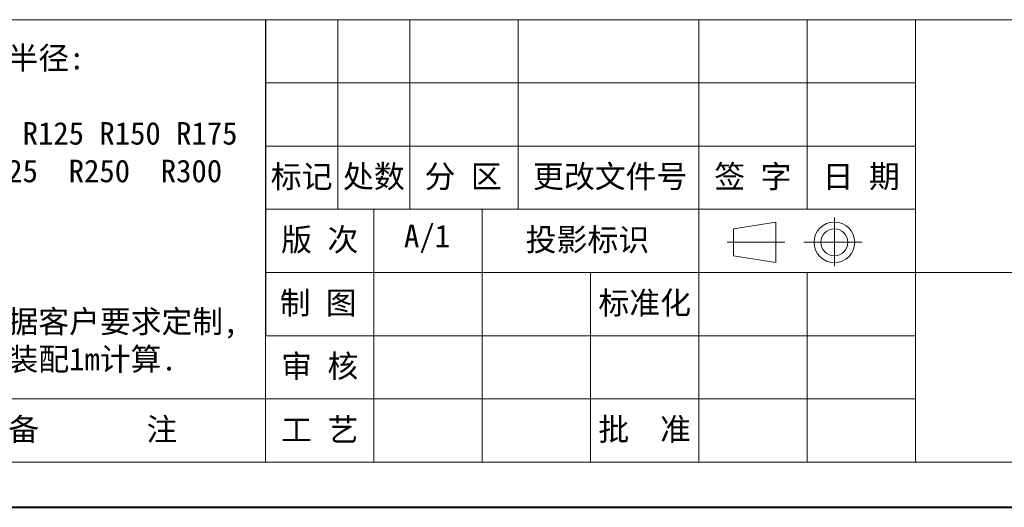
# Model space of a CAD drawing. Header units: millimetres. Extents: x -855 to 619, y 109 to 1142.
# Tile 20 of 74: x -132 to 247, y 109 to 297. Entities that reach past the tile are written whole.
import ezdxf

# ---------------------------------------------------------------- set-up
doc = ezdxf.new("R2010")
doc.units = ezdxf.units.MM
doc.layers.add('标注线', color=7, linetype='Continuous', lineweight=15)
doc.styles.add('样式 6', font='仿宋_GB2312.ttf')

msp = doc.modelspace()

# ---------------------------------------------------------------- linework, layer by layer
at = {"color": 7, "lineweight": 13}
for p, q in [((-190.742, 297.299), (588.418, 297.299)), ((-37.651, 126.869), (-37.651, 297.299)), ((-768.065, 126.869), (-37.651, 126.869)), ((-37.651, 126.869), (588.418, 126.869))]:
    msp.add_line(p, q, dxfattribs=at)
at = {"color": 7}
msp.add_line((-37.651, 297.299), (-37.651, 175.564), dxfattribs=at)
at = {"color": 7, "lineweight": 15}
for p, q in [((-9.826, 297.299), (-9.826, 224.258)), ((18, 297.299), (18, 224.258)), ((59.738, 297.299), (59.738, 224.258)), ((129.301, 297.299), (129.301, 224.258)), ((171.039, 297.299), (171.039, 224.258)), ((212.777, 297.299), (212.777, 126.869)), ((-37.651, 272.952), (212.777, 272.952)), ((-37.651, 248.605), (212.777, 248.605)), ((-37.651, 224.258), (212.777, 224.258)), ((4.087, 224.258), (4.087, 126.869)), ((45.825, 224.258), (45.825, 126.869)), ((129.301, 224.258), (129.301, 126.869)), ((181.57, 202.367), (181.57, 221.139)), ((142.655, 216.763), (159.047, 219.372)), ((142.655, 216.763), (142.655, 206.329)), ((159.047, 203.72), (159.047, 219.372)), ((162.518, 211.546), (140.246, 211.546)), ((169.772, 211.546), (192.181, 211.546)), ((142.655, 206.329), (159.047, 203.72)), ((-37.651, 199.911), (376.25, 199.911)), ((87.563, 199.911), (87.563, 126.869)), ((171.039, 199.911), (171.039, 126.869)), ((-37.651, 175.564), (212.777, 175.564)), ((-768.065, 151.217), (-37.651, 151.217)), ((-37.651, 151.217), (212.777, 151.217))]:
    msp.add_line(p, q, dxfattribs=at)
at = {"color": 7, "lineweight": 40}
msp.add_line((-855.019, 109.479), (605.809, 109.479), dxfattribs=at)
at = {"color": 7, "lineweight": 15}
for radius in [7.826, 5.217]:
    msp.add_circle((181.57, 211.546), radius, dxfattribs=at)

# ---------------------------------------------------------------- texts
at = {"layer": '标注线', "color": 7, "lineweight": 18, "style": '样式 6'}
for s, insert, char_height, width, attachment_point in [('{\\H1.389x;可选弯曲半径:\\P\\PR75 R100 R125 R150 R175\\PR200  R225  R250  R300\\P内  宽:\\P\\PBi175\\P注：可根据客户要求定制,\\P数量均以装配1m计算.}', (-184.522, 224.028), 6.26069, 188.10983, 4), ('标记', (-23.738, 236.432), 8.7322, 27.82529, 5), ('处数', (4.087, 236.432), 8.7322, 27.82529, 5), ('分 区', (38.495, 236.432), 8.7322, 40.69877, 5), ('更改文件号', (95.17, 236.432), 8.7322, 72.00922, 5), ('签 字', (150.17, 236.432), 8.7322, 41.73793, 5), ('日 期', (191.908, 236.432), 8.7322, 41.73793, 5), ('版 次', (-16.782, 212.084), 8.7322, 41.73793, 5), ('A/1', (24.594, 212.876), 8.7322, 27.82529, 5), ('投影标识', (86.387, 212.084), 8.7322, 51.03377, 5), ('标准化', (108.473, 187.737), 8.7322, 56.44173, 5), ('{\\H0.9943x;制 图}', (-17.353, 187.737), 8.73217, 40.59621, 5), ('审 核', (-16.782, 163.39), 8.7322, 41.73793, 5), ('{\\H1.389x;备       注}', (-104.236, 139.043), 6.26069, 91.47438, 5), ('{\\H1.389x;备       注}', (-104.236, 139.043), 6.26069, 91.47438, 5), ('工 艺', (-16.782, 139.043), 8.7322, 41.73793, 5), ('批  准', (108.432, 139.043), 8.7322, 41.73793, 5)]:
    msp.add_mtext(s, dxfattribs=dict(at, insert=insert, char_height=char_height, width=width, attachment_point=attachment_point))

doc.saveas('drawing.dxf')
